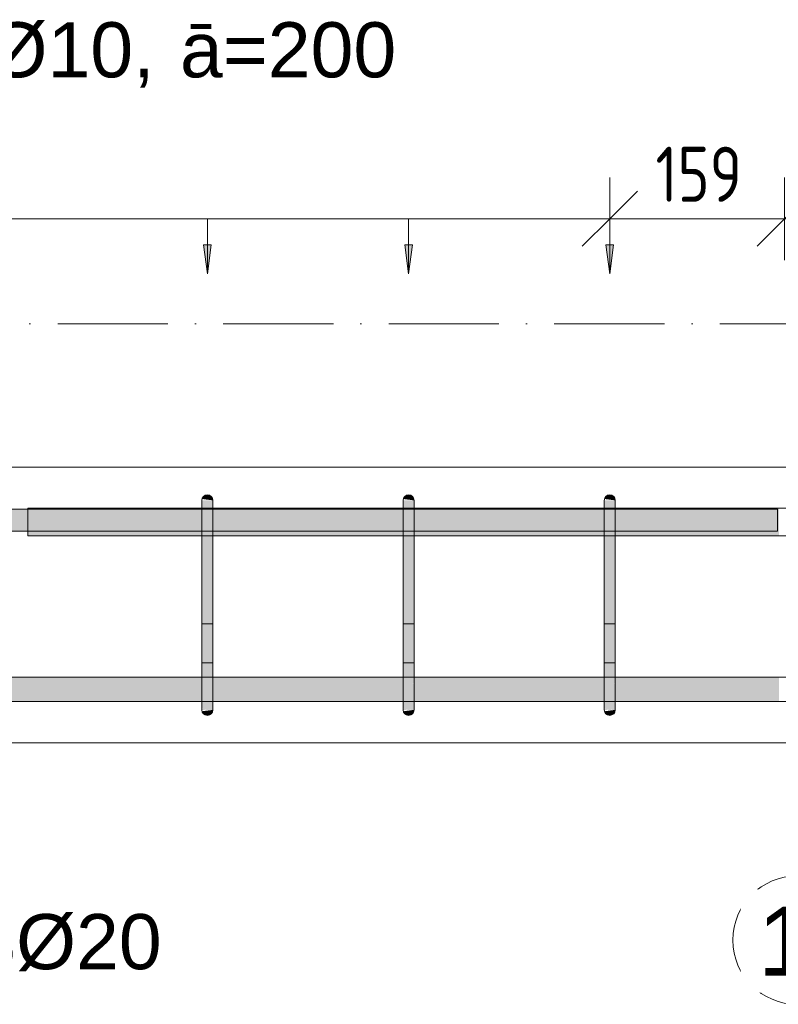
# Model space of a CAD drawing. Header units: millimetres. Extents: x 4307 to 42792, y 1610 to 10025.
# Tile 141 of 256: x 22373 to 23061, y 5383 to 6276. Entities that reach past the tile are written whole.
import ezdxf

# ---------------------------------------------------------------- set-up
doc = ezdxf.new("R2010")
doc.units = ezdxf.units.MM
doc.linetypes.add('Čerchovaná', pattern=[150, 100, -25, 0, -25])
for name, color, linetype, lineweight in [('A-ANNO-DIMS', 211, 'Continuous', 5), ('A-ANNO-DIMS-25', 211, 'Continuous', 5), ('A-FLOR-LEVL', 51, 'Continuous', 5), ('S-BEAM', 12, 'Continuous', 9), ('S-RBAR', 171, 'Continuous', 5), ('S-RBAR-IDEN', 171, 'Continuous', 5)]:
    doc.layers.add(name, color=color, linetype=linetype, lineweight=lineweight)
doc.styles.add('Arial', font='arial.ttf', dxfattribs={"height": 50})
doc.styles.add('Arial_1', font='arial.ttf', dxfattribs={"height": 62.5})
doc.styles.add('ISOCPEUR_2', font='isocpeur.ttf', dxfattribs={"width": 0.8, "height": 50})
doc.dimstyles.new('Vnitřní', dxfattribs={"dimscale": 304.8, "dimtxt": 49.799059, "dimasz": 0.164042, "dimexe": 0.123031, "dimexo": 0.0625, "dimgap": 0, "dimtad": 1, "dimdec": 0, "dimzin": 0, "dimdsep": 46, "dimtxsty": 'ISOCPEUR_2', "dimblk1": 'OBLIQUE', "dimblk2": 'OBLIQUE', "dimsah": 1, "dimcen": 0.09, "dimdle": 0.123031, "dimazin": 0, "dimtfac": 1, "dimtdec": 4, "dimtix": 1, "dimtmove": 0, "dimatfit": 3, "dimfxl": 0.123031, "dimfxlon": 1, "dimtvp": 1, "dimtolj": 1, "dimtzin": 0, "dimarcsym": 2})
doc.dimstyles.new('Výztuž_kusy__řezy__2', dxfattribs={"dimscale": 304.8, "dimtxt": 0.18, "dimasz": 0, "dimexe": 0, "dimexo": 0.0625, "dimgap": 0.082021, "dimtad": 1, "dimdec": 0, "dimzin": 0, "dimdsep": 46, "dimtxsty": 'Arial_1', "dimblk1": 'NONE', "dimblk2": 'NONE', "dimsah": 1, "dimcen": 0.09, "dimazin": 0, "dimtfac": 1, "dimtdec": 4, "dimtix": 1, "dimtmove": 0, "dimatfit": 3, "dimfxl": 0.164042, "dimfxlon": 1, "dimtvp": 1, "dimtfill": 1, "dimtolj": 1, "dimtzin": 0, "dimarcsym": 2})

# ---------------------------------------------------------------- blocks, each defined once
blk = doc.blocks.new('DIMBLOCK392-V1')
at = {"layer": 'A-ANNO-DIMS-25'}
for points in [[(22725.39, 6045.48), (22728.85, 6071.76), (22721.93, 6071.76)], [(22907.89, 6045.48), (22911.35, 6071.76), (22904.43, 6071.76)]]:
    blk.add_hatch(color=256, dxfattribs=at).paths.add_polyline_path(points)
for p, q in [((22907.89, 6095.48), (22725.39, 6095.48)), ((22725.39, 6095.48), (22725.39, 6095.48)), ((22725.39, 6095.48), (22725.39, 6045.48)), ((22907.89, 6095.48), (22907.89, 6095.48)), ((22907.89, 6095.48), (22907.89, 6045.48)), ((22728.85, 6071.76), (22721.93, 6071.76)), ((22721.93, 6071.76), (22725.39, 6045.48)), ((22725.39, 6045.48), (22728.85, 6071.76)), ((22911.35, 6071.76), (22904.43, 6071.76)), ((22904.43, 6071.76), (22907.89, 6045.48)), ((22907.89, 6045.48), (22911.35, 6071.76))]:
    blk.add_line(p, q, dxfattribs=at)
blk = doc.blocks.new('_None')
blk = doc.blocks.new('DIMBLOCK393-V1')
at = {"layer": 'A-ANNO-DIMS-25'}
for points in [[(22542.89, 6045.48), (22546.36, 6071.76), (22539.43, 6071.76)], [(22725.39, 6045.48), (22728.85, 6071.76), (22721.93, 6071.76)]]:
    blk.add_hatch(color=256, dxfattribs=at).paths.add_polyline_path(points)
for p, q in [((22725.39, 6095.48), (22542.89, 6095.48)), ((22542.89, 6095.48), (22542.89, 6095.48)), ((22542.89, 6095.48), (22542.89, 6045.48)), ((22725.39, 6095.48), (22725.39, 6095.48)), ((22725.39, 6095.48), (22725.39, 6045.48)), ((22546.36, 6071.76), (22539.43, 6071.76)), ((22539.43, 6071.76), (22542.89, 6045.48)), ((22542.89, 6045.48), (22546.36, 6071.76)), ((22728.85, 6071.76), (22721.93, 6071.76)), ((22721.93, 6071.76), (22725.39, 6045.48)), ((22725.39, 6045.48), (22728.85, 6071.76))]:
    blk.add_line(p, q, dxfattribs=at)
blk = doc.blocks.new('DIMBLOCK394-V1')
at = {"layer": 'A-ANNO-DIMS-25'}
for points in [[(22360.4, 6045.48), (22363.86, 6071.76), (22356.94, 6071.76)], [(22542.89, 6045.48), (22546.36, 6071.76), (22539.43, 6071.76)]]:
    blk.add_hatch(color=256, dxfattribs=at).paths.add_polyline_path(points)
for p, q in [((22542.89, 6095.48), (22360.4, 6095.48)), ((22360.4, 6095.48), (22360.4, 6095.48)), ((22360.4, 6095.48), (22360.4, 6045.48)), ((22542.89, 6095.48), (22542.89, 6095.48)), ((22542.89, 6095.48), (22542.89, 6045.48)), ((22363.86, 6071.76), (22356.94, 6071.76)), ((22356.94, 6071.76), (22360.4, 6045.48)), ((22360.4, 6045.48), (22363.86, 6071.76)), ((22546.36, 6071.76), (22539.43, 6071.76)), ((22539.43, 6071.76), (22542.89, 6045.48)), ((22542.89, 6045.48), (22546.36, 6071.76))]:
    blk.add_line(p, q, dxfattribs=at)
blk = doc.blocks.new('DIMBLOCK398-V1')
at = {"layer": 'A-ANNO-DIMS-25'}
for points in [[(21812.9, 6045.48), (21816.36, 6071.76), (21809.44, 6071.76)], [(21995.4, 6045.48), (21998.86, 6071.76), (21991.94, 6071.76)], [(22177.9, 6045.48), (22181.36, 6071.76), (22174.44, 6071.76)], [(22360.4, 6045.48), (22363.86, 6071.76), (22356.94, 6071.76)], [(22542.89, 6045.48), (22546.36, 6071.76), (22539.43, 6071.76)], [(22725.39, 6045.48), (22728.85, 6071.76), (22721.93, 6071.76)], [(22907.89, 6045.48), (22911.35, 6071.76), (22904.43, 6071.76)]]:
    blk.add_hatch(color=256, dxfattribs=at).paths.add_polyline_path(points)
for p, q in [((22907.89, 6095.48), (21812.9, 6095.48)), ((21995.4, 6095.48), (21812.9, 6095.48)), ((21812.9, 6095.48), (21812.9, 6095.48)), ((21812.9, 6095.48), (21812.9, 6045.48)), ((22177.9, 6095.48), (21995.4, 6095.48)), ((21995.4, 6095.48), (21995.4, 6095.48)), ((21995.4, 6095.48), (21995.4, 6045.48)), ((22360.4, 6095.48), (22177.9, 6095.48)), ((22177.9, 6095.48), (22177.9, 6095.48)), ((22177.9, 6095.48), (22177.9, 6045.48)), ((22542.89, 6095.48), (22360.4, 6095.48)), ((22360.4, 6095.48), (22360.4, 6095.48)), ((22360.4, 6095.48), (22360.4, 6045.48)), ((22725.39, 6095.48), (22542.89, 6095.48)), ((22542.89, 6095.48), (22542.89, 6095.48)), ((22542.89, 6095.48), (22542.89, 6045.48)), ((22907.89, 6095.48), (22725.39, 6095.48)), ((22725.39, 6095.48), (22725.39, 6095.48)), ((22725.39, 6095.48), (22725.39, 6045.48)), ((22907.89, 6095.48), (22907.89, 6095.48)), ((22907.89, 6095.48), (22907.89, 6045.48)), ((21816.36, 6071.76), (21809.44, 6071.76)), ((21809.44, 6071.76), (21812.9, 6045.48)), ((21812.9, 6045.48), (21816.36, 6071.76)), ((21998.86, 6071.76), (21991.94, 6071.76)), ((21991.94, 6071.76), (21995.4, 6045.48)), ((21995.4, 6045.48), (21998.86, 6071.76)), ((22181.36, 6071.76), (22174.44, 6071.76)), ((22174.44, 6071.76), (22177.9, 6045.48)), ((22177.9, 6045.48), (22181.36, 6071.76)), ((22363.86, 6071.76), (22356.94, 6071.76)), ((22356.94, 6071.76), (22360.4, 6045.48)), ((22360.4, 6045.48), (22363.86, 6071.76)), ((22546.36, 6071.76), (22539.43, 6071.76)), ((22539.43, 6071.76), (22542.89, 6045.48)), ((22542.89, 6045.48), (22546.36, 6071.76)), ((22728.85, 6071.76), (22721.93, 6071.76)), ((22721.93, 6071.76), (22725.39, 6045.48)), ((22725.39, 6045.48), (22728.85, 6071.76)), ((22911.35, 6071.76), (22904.43, 6071.76)), ((22904.43, 6071.76), (22907.89, 6045.48)), ((22907.89, 6045.48), (22911.35, 6071.76))]:
    blk.add_line(p, q, dxfattribs=at)
blk = doc.blocks.new('DIMBLOCK435-V1')
at = {"layer": 'A-ANNO-DIMS-25'}
for p, q in [((22907.89, 6095.48), (22907.89, 6132.98)), ((23066.42, 6095.48), (23066.42, 6132.98)), ((22907.89, 6095.48), (22932.89, 6120.48)), ((23066.42, 6095.48), (23091.42, 6120.48)), ((22870.39, 6095.48), (23103.92, 6095.48)), ((22907.89, 6095.48), (22882.89, 6070.48)), ((22907.89, 6095.48), (22907.89, 6057.98)), ((23066.42, 6095.48), (23041.42, 6070.48)), ((23066.42, 6095.48), (23066.42, 6057.98))]:
    blk.add_line(p, q, dxfattribs=at)
at = {"layer": 'A-ANNO-DIMS-25', "color": 0, "insert": (22949.33, 6160.8), "char_height": 50, "width": 90.7875, "attachment_point": 1, "line_spacing_factor": 1.149209, "style": 'ISOCPEUR_2'}
blk.add_mtext('159', dxfattribs=at)
blk = doc.blocks.new('_Oblique')
at = {"color": 0, "linetype": 'ByBlock', "lineweight": -2}
blk.add_line((-0.5, -0.5), (0.5, 0.5), dxfattribs=at)
blk = doc.blocks.new('Popisek výztuže - _Typ_ množství_PRAVÝ-500031-V1')
at = {"layer": 'S-RBAR-IDEN'}
for p, q in [((6694.54, 8583.84), (6584.84, 8583.84)), ((6584.84, 8467.41), (6694.54, 8467.41))]:
    blk.add_line(p, q, dxfattribs=at)
for centre, start, end in [((6584.84, 8525.62), 90, 270), ((6694.54, 8525.62), 277.64339, 82.35661)]:
    blk.add_arc(centre, 58.22, start, end, dxfattribs=at)

msp = doc.modelspace()

# ---------------------------------------------------------------- hatches: boundary and pattern name
at = {"layer": 'S-RBAR'}
for points in [[(22547.89, 5840), (22547.64, 5841.5), (22547.22, 5842.5), (22546.43, 5843.54), (22545.39, 5844.33), (22544.19, 5844.83), (22542.89, 5845), (22541.6, 5844.83), (22540.39, 5844.33), (22539.36, 5843.54), (22538.56, 5842.5), (22538.06, 5841.29), (22547.64, 5840.03)], [(22730.39, 5840), (22730.22, 5841.29), (22729.72, 5842.5), (22728.93, 5843.54), (22727.89, 5844.33), (22726.69, 5844.83), (22725.39, 5845), (22724.1, 5844.83), (22722.89, 5844.33), (22721.86, 5843.54), (22721.06, 5842.5), (22720.56, 5841.29), (22730.22, 5840.02)], [(22912.89, 5840), (22912.72, 5841.29), (22912.22, 5842.5), (22911.43, 5843.54), (22910.39, 5844.33), (22909.18, 5844.83), (22907.89, 5845), (22906.6, 5844.83), (22905.39, 5844.33), (22904.35, 5843.54), (22903.56, 5842.5), (22903.06, 5841.29), (22912.72, 5840.02)], [(22380, 5812.07), (22380, 5832.07), (22365.4, 5832.07), (22365.4, 5812.07)], [(22537.89, 5815), (22547.89, 5815), (22547.64, 5840), (22537.89, 5840), (22537.89, 5819.55)], [(22730.39, 5815), (22730.39, 5840), (22720.39, 5840), (22720.39, 5815)], [(22912.89, 5815), (22912.89, 5840), (22902.89, 5840), (22902.89, 5815)], [(22547.89, 5675), (22547.64, 5815), (22537.89, 5815), (22537.89, 5675), (22547.64, 5675)], [(22730.39, 5675), (22730.39, 5815), (22720.39, 5815), (22720.39, 5675)], [(22912.89, 5675), (22912.89, 5815), (22902.89, 5815), (22902.89, 5675)], [(22542.89, 5645), (22544.19, 5645.17), (22545.39, 5645.67), (22546.43, 5646.46), (22547.64, 5648.5), (22547.72, 5648.71), (22547.64, 5649.97), (22538.06, 5648.71), (22538.56, 5647.5), (22539.36, 5646.46), (22540.39, 5645.67), (22541.6, 5645.17)], [(22725.39, 5645), (22726.69, 5645.17), (22727.89, 5645.67), (22728.93, 5646.46), (22729.72, 5647.5), (22730.22, 5648.71), (22730.22, 5649.98), (22720.56, 5648.71), (22721.06, 5647.5), (22721.86, 5646.46), (22722.89, 5645.67), (22724.1, 5645.17)], [(22907.89, 5645), (22909.18, 5645.17), (22910.39, 5645.67), (22911.43, 5646.46), (22912.22, 5647.5), (22912.72, 5648.71), (22912.72, 5649.98), (22903.06, 5648.71), (22903.56, 5647.5), (22904.35, 5646.46), (22905.39, 5645.67), (22906.6, 5645.17)]]:
    msp.add_hatch(color=7, dxfattribs=at).paths.add_polyline_path(points)
h = msp.add_hatch(color=7, dxfattribs=at)
h.paths.add_polyline_path([(24236.1, 5807.8), (24267.84, 5807.8), (24267.84, 5832.8), (24229.27, 5832.8), (24229.27, 5807.8)])
h.paths.add_polyline_path([(22380, 5807.8), (22537.89, 5807.8), (22537.89, 5832.8), (22380, 5832.8)])
h.paths.add_polyline_path([(23804.17, 5807.8), (23829.05, 5807.8), (23829.05, 5832.8), (23743.09, 5832.8), (23743.09, 5807.8)])
h.paths.add_polyline_path([(24219.27, 5807.8), (24219.27, 5832.8), (24180.71, 5832.8), (24180.71, 5807.8), (24196.83, 5807.8)])
h.paths.add_polyline_path([(23839.05, 5807.8), (23925, 5807.8), (23925, 5832.8), (23839.05, 5832.8), (23839.05, 5815)])
h.paths.add_polyline_path([(23359.28, 5807.8), (23445.23, 5807.8), (23445.23, 5832.8), (23359.28, 5832.8), (23359.28, 5815)])
h.paths.add_polyline_path([(23253.33, 5807.8), (23253.33, 5832.8), (23167.37, 5832.8), (23167.37, 5807.8), (23175.9, 5807.8)])
h.paths.add_polyline_path([(23935, 5807.8), (24025, 5807.8), (24025, 5832.8), (23935, 5832.8), (23935, 5815)])
h.paths.add_polyline_path([(23733.09, 5807.8), (23733.09, 5832.8), (23647.14, 5832.8), (23647.14, 5807.8), (23725.63, 5807.8)])
h.paths.add_polyline_path([(24596.18, 5807.8), (24596.86, 5807.8), (24596.86, 5815), (24596.18, 5820.18), (24594.18, 5825), (24591.01, 5829.14), (24586.86, 5832.32), (24585.7, 5832.8), (24569.26, 5832.8), (24569.26, 5807.8), (24589.5, 5807.8)])
h.paths.add_polyline_path([(24559.26, 5807.8), (24559.26, 5832.8), (24520.69, 5832.8), (24520.69, 5807.8), (24550.23, 5807.8)])
h.paths.add_polyline_path([(22547.89, 5807.8), (22720.39, 5807.8), (22720.39, 5832.8), (22547.89, 5832.8), (22547.89, 5815)])
h.paths.add_polyline_path([(24277.84, 5807.8), (24316.41, 5807.8), (24316.41, 5832.8), (24277.84, 5832.8), (24277.84, 5815)])
h.paths.add_polyline_path([(23332.97, 5807.8), (23349.28, 5807.8), (23349.28, 5832.8), (23263.33, 5832.8), (23263.33, 5807.8)])
h.paths.add_polyline_path([(24035, 5807.8), (24073.57, 5807.8), (24073.57, 5832.8), (24035, 5832.8), (24035, 5815)])
h.paths.add_polyline_path([(22730.39, 5807.8), (22902.89, 5807.8), (22902.89, 5832.8), (22730.39, 5832.8), (22730.39, 5815)])
h.paths.add_polyline_path([(24326.41, 5807.8), (24364.98, 5807.8), (24364.98, 5832.8), (24326.41, 5832.8), (24326.41, 5815)])
h.paths.add_polyline_path([(23157.37, 5807.8), (23157.37, 5832.8), (23071.42, 5832.8), (23071.42, 5807.8), (23097.37, 5807.8)])
h.paths.add_polyline_path([(23455.23, 5807.8), (23541.19, 5807.8), (23541.19, 5832.8), (23455.23, 5832.8), (23455.23, 5815)])
h.paths.add_polyline_path([(24510.69, 5807.8), (24510.69, 5832.8), (24472.12, 5832.8), (24472.12, 5807.8)])
h.paths.add_polyline_path([(24083.57, 5807.8), (24122.14, 5807.8), (24122.14, 5832.8), (24083.57, 5832.8), (24083.57, 5815)])
h.paths.add_polyline_path([(22912.89, 5807.8), (23061.42, 5807.8), (23061.42, 5832.8), (22912.89, 5832.8), (22912.89, 5815)])
h.paths.add_polyline_path([(24167.54, 5807.8), (24170.71, 5807.8), (24170.71, 5826.52), (24169.54, 5825), (24167.54, 5820.18), (24166.86, 5815), (24166.86, 5807.8)])
h.paths.add_polyline_path([(23637.14, 5807.8), (23637.14, 5832.8), (23551.19, 5832.8), (23551.19, 5807.8), (23568.57, 5807.8)])
h.paths.add_polyline_path([(24374.98, 5807.8), (24413.55, 5807.8), (24413.55, 5832.8), (24374.98, 5832.8), (24374.98, 5815)])
h.paths.add_polyline_path([(24462.12, 5807.8), (24462.12, 5832.8), (24423.55, 5832.8), (24423.55, 5807.8), (24432.43, 5807.8)])
h.paths.add_polyline_path([(24156.86, 5807.8), (24156.86, 5815), (24158.1, 5823.28), (24160.88, 5830), (24163.03, 5832.8), (24132.14, 5832.8), (24132.14, 5807.8)])
h.paths.add_polyline_path([(24605, 5824.79), (24605, 5832.8), (24600.69, 5832.8), (24603.2, 5829.14)])
h = msp.add_hatch(color=7, dxfattribs=at)
h.paths.add_polyline_path([(20785, 5657.64), (20785, 5679.64), (20695, 5679.64), (20695, 5657.64), (20780.64, 5657.64)])
h.paths.add_polyline_path([(21762.31, 5657.64), (21807.9, 5657.92), (21807.9, 5679.64), (21658.58, 5679.64), (21658.58, 5657.64), (21683.77, 5657.64)])
h.paths.add_polyline_path([(21648.58, 5657.64), (21648.58, 5679.64), (21562.63, 5679.64), (21562.63, 5657.64), (21644.51, 5657.64)])
h.paths.add_polyline_path([(21817.9, 5657.64), (21990.4, 5657.92), (21990.4, 5679.64), (21817.9, 5679.64), (21817.9, 5657.92)])
h.paths.add_polyline_path([(22000.4, 5657.64), (22172.9, 5657.92), (22172.9, 5679.64), (22000.4, 5679.64), (22000.4, 5657.92)])
h.paths.add_polyline_path([(24605, 5657.64), (24605, 5665.21), (24602.84, 5660), (24601.03, 5657.64), (24602.84, 5657.64)])
h.paths.add_polyline_path([(21552.63, 5657.64), (21552.63, 5679.64), (21466.67, 5679.64), (21466.67, 5657.64), (21526.71, 5657.64)])
h.paths.add_polyline_path([(22182.9, 5657.64), (22355.4, 5657.92), (22355.4, 5679.64), (22182.9, 5679.64), (22182.9, 5657.92)])
h.paths.add_polyline_path([(20345, 5657.64), (20385, 5657.92), (20385, 5679.64), (20345, 5679.64), (20345, 5657.92)])
h.paths.add_polyline_path([(22365.4, 5657.64), (22537.89, 5657.92), (22537.89, 5679.64), (22365.4, 5679.64), (22365.4, 5657.92)])
h.paths.add_polyline_path([(21456.67, 5657.64), (21456.67, 5679.64), (21370.72, 5679.64), (21370.72, 5657.64), (21448.17, 5657.64)])
h.paths.add_polyline_path([(24569.86, 5657.64), (24586.86, 5657.68), (24591.01, 5660.86), (24594.18, 5665), (24596.18, 5669.82), (24596.86, 5675), (24596.86, 5679.64), (24569.26, 5679.64), (24569.26, 5657.64)])
h.paths.add_polyline_path([(24559.26, 5657.64), (24559.26, 5679.64), (24520.69, 5679.64), (24520.69, 5657.64), (24550.23, 5657.64)])
h.paths.add_polyline_path([(22547.89, 5657.64), (22720.39, 5657.92), (22720.39, 5679.64), (22547.89, 5679.64), (22547.89, 5657.92)])
h.paths.add_polyline_path([(22730.39, 5657.64), (22902.89, 5657.92), (22902.89, 5679.64), (22730.39, 5679.64), (22730.39, 5657.92)])
h.paths.add_polyline_path([(21360.72, 5657.64), (21360.72, 5679.64), (21274.77, 5679.64), (21274.77, 5657.64), (21330.37, 5657.64)])
h.paths.add_polyline_path([(22912.89, 5657.64), (23061.42, 5657.92), (23061.42, 5679.64), (22912.89, 5679.64), (22912.89, 5657.92)])
h.paths.add_polyline_path([(24510.69, 5657.64), (24510.69, 5679.64), (24472.12, 5679.64), (24472.12, 5657.64)])
h.paths.add_polyline_path([(21264.77, 5657.64), (21264.77, 5679.64), (21178.81, 5679.64), (21178.81, 5657.64), (21251.84, 5657.64)])
h.paths.add_polyline_path([(23071.42, 5657.64), (23157.37, 5657.92), (23157.37, 5679.64), (23071.42, 5679.64), (23071.42, 5657.92)])
h.paths.add_polyline_path([(23167.37, 5657.64), (23253.33, 5657.92), (23253.33, 5679.64), (23167.37, 5679.64), (23167.37, 5657.92)])
h.paths.add_polyline_path([(20327.7, 5657.64), (20335, 5657.92), (20335, 5679.64), (20327.7, 5679.64), (20327.7, 5657.92)])
h.paths.add_polyline_path([(21168.81, 5657.64), (21168.81, 5679.64), (21082.86, 5679.64), (21082.86, 5657.64), (21134.04, 5657.64)])
h.paths.add_polyline_path([(24462.12, 5657.64), (24462.12, 5679.64), (24423.55, 5679.64), (24423.55, 5657.64), (24432.43, 5657.64)])
h.paths.add_polyline_path([(23263.33, 5657.64), (23349.28, 5657.92), (23349.28, 5679.64), (23263.33, 5679.64), (23263.33, 5657.92)])
h.paths.add_polyline_path([(21072.86, 5657.64), (21072.86, 5679.64), (20986.91, 5679.64), (20986.91, 5657.64), (21055.51, 5657.64)])
h.paths.add_polyline_path([(23359.28, 5657.64), (23445.23, 5657.92), (23445.23, 5679.64), (23359.28, 5679.64), (23359.28, 5657.92)])
h.paths.add_polyline_path([(24413.55, 5657.64), (24413.55, 5679.64), (24374.98, 5679.64), (24374.98, 5657.64), (24393.17, 5657.64)])
h.paths.add_polyline_path([(23455.23, 5657.64), (23541.19, 5657.92), (23541.19, 5679.64), (23455.23, 5679.64), (23455.23, 5657.92)])
h.paths.add_polyline_path([(23551.19, 5657.64), (23637.14, 5657.92), (23637.14, 5679.64), (23551.19, 5679.64), (23551.19, 5657.92)])
h.paths.add_polyline_path([(20976.91, 5657.64), (20976.91, 5679.64), (20890.95, 5679.64), (20890.95, 5657.64), (20937.71, 5657.64)])
h.paths.add_polyline_path([(20395, 5657.64), (20435, 5657.92), (20435, 5679.64), (20395, 5679.64), (20395, 5657.92)])
h.paths.add_polyline_path([(20880.95, 5657.64), (20880.95, 5679.64), (20795, 5679.64), (20795, 5657.64), (20859.18, 5657.64)])
h.paths.add_polyline_path([(24364.98, 5657.64), (24364.98, 5679.64), (24326.41, 5679.64), (24326.41, 5657.64), (24353.9, 5657.64)])
h.paths.add_polyline_path([(23647.14, 5657.64), (23733.09, 5657.92), (23733.09, 5679.64), (23647.14, 5679.64), (23647.14, 5657.92)])
h.paths.add_polyline_path([(23743.09, 5657.64), (23829.05, 5657.92), (23829.05, 5679.64), (23743.09, 5679.64), (23743.09, 5657.92)])
h.paths.add_polyline_path([(20445, 5657.64), (20485, 5657.92), (20485, 5679.64), (20445, 5679.64), (20445, 5657.92)])
h.paths.add_polyline_path([(23839.05, 5657.64), (23925, 5657.92), (23925, 5679.64), (23839.05, 5679.64), (23839.05, 5657.92)])
h.paths.add_polyline_path([(23935, 5657.64), (24025, 5657.92), (24025, 5679.64), (23935, 5679.64), (23935, 5657.92)])
h.paths.add_polyline_path([(20685, 5657.64), (20685, 5679.64), (20645, 5679.64), (20645, 5657.64), (20662.84, 5657.64)])
h.paths.add_polyline_path([(24316.41, 5657.64), (24316.41, 5679.64), (24277.84, 5679.64), (24277.84, 5657.64), (24314.63, 5657.64)])
h.paths.add_polyline_path([(24035, 5657.64), (24073.57, 5657.92), (24073.57, 5679.64), (24035, 5679.64), (24035, 5657.92)])
h.paths.add_polyline_path([(20635, 5657.64), (20635, 5679.64), (20595, 5679.64), (20595, 5657.64), (20623.58, 5657.64)])
h.paths.add_polyline_path([(24083.57, 5657.64), (24122.14, 5657.92), (24122.14, 5679.64), (24083.57, 5679.64), (24083.57, 5657.92)])
h.paths.add_polyline_path([(24132.14, 5657.64), (24162.7, 5657.64), (24160.53, 5660.86), (24157.89, 5667.24), (24156.86, 5675), (24156.86, 5679.64), (24132.14, 5679.64), (24132.14, 5657.92)])
h.paths.add_polyline_path([(20585, 5657.64), (20585, 5679.64), (20545, 5679.64), (20545.04, 5657.64), (20584.31, 5657.64)])
h.paths.add_polyline_path([(20495, 5657.64), (20535, 5657.92), (20535, 5679.64), (20495, 5679.64), (20495, 5657.92)])
h.paths.add_polyline_path([(24180.71, 5657.64), (24196.86, 5657.68), (24201.86, 5661.72), (24219.27, 5679.13), (24219.27, 5679.64), (24180.71, 5679.64), (24180.71, 5657.68)])
h.paths.add_polyline_path([(24267.84, 5657.64), (24267.84, 5679.64), (24233.93, 5679.64), (24229.27, 5674.99), (24229.27, 5657.64), (24243.43, 5657.64)])
h.paths.add_polyline_path([(24211.93, 5657.64), (24219.27, 5657.92), (24219.27, 5664.99), (24216.47, 5662.18)])
h.paths.add_polyline_path([(24170.71, 5663.48), (24170.71, 5679.64), (24167.47, 5679.64), (24166.86, 5675), (24167.54, 5669.82), (24169.54, 5665), (24170.43, 5663.84)])
h = msp.add_hatch(color=7, dxfattribs=at)
h.paths.add_polyline_path([(22547.89, 5653.08), (22547.64, 5653.77), (22546.54, 5653.89), (22545.69, 5653.51), (22547.64, 5653.13)])
h.paths.add_polyline_path([(22542.4, 5655.53), (22540.72, 5657.49), (22537.89, 5657.92), (22537.89, 5656.75)])
h.paths.add_polyline_path([(22547.89, 5661.72), (22547.64, 5663.49), (22537.89, 5665.43), (22542.62, 5661.91), (22547.64, 5661.73)])
h.paths.add_polyline_path([(22545.87, 5674.03), (22547.89, 5674.24), (22547.64, 5675), (22537.89, 5675), (22537.89, 5674.03)])
h = msp.add_hatch(color=7, dxfattribs=at)
h.paths.add_polyline_path([(22547.89, 5650), (22547.64, 5653.13), (22545.69, 5653.51), (22546.54, 5653.89), (22547.89, 5653.74), (22547.64, 5661.73), (22543.36, 5661.99), (22537.89, 5665.43), (22537.89, 5658.15), (22540.87, 5657.32), (22542.4, 5655.53), (22537.89, 5656.75), (22538.06, 5650.99), (22539.98, 5650.85), (22547.64, 5650.03)])
h.paths.add_polyline_path([(22547.64, 5650), (22547.64, 5650.02), (22537.89, 5650.85), (22538.06, 5650), (22544.19, 5650)])
h.paths.add_polyline_path([(22547.89, 5663.44), (22547.64, 5674.21), (22545.87, 5674.03), (22537.89, 5674.03), (22537.89, 5665.43), (22547.64, 5663.49)])
h = msp.add_hatch(color=7, dxfattribs=at)
h.paths.add_polyline_path([(22730.39, 5653.08), (22730.39, 5653.74), (22729.04, 5653.89), (22728.19, 5653.51)])
h.paths.add_polyline_path([(22724.9, 5655.53), (22723.22, 5657.49), (22720.39, 5657.92), (22720.39, 5656.75)])
h.paths.add_polyline_path([(22730.39, 5661.72), (22730.39, 5663.44), (22720.39, 5665.43), (22725.12, 5661.91)])
h.paths.add_polyline_path([(22720.39, 5674.03), (22730.39, 5674.24), (22730.39, 5675), (22720.39, 5675)])
h = msp.add_hatch(color=7, dxfattribs=at)
h.paths.add_polyline_path([(22730.39, 5650), (22730.39, 5653.08), (22728.19, 5653.51), (22729.04, 5653.89), (22730.39, 5653.74), (22730.39, 5661.72), (22725.86, 5661.99), (22720.39, 5665.43), (22720.39, 5658.15), (22723.36, 5657.32), (22724.9, 5655.53), (22720.39, 5656.75), (22720.56, 5650.99), (22722.48, 5650.85), (22726.69, 5650.4)])
h.paths.add_polyline_path([(22720.39, 5650), (22730.39, 5650), (22720.39, 5650.85)])
h.paths.add_polyline_path([(22730.39, 5663.44), (22730.39, 5674.24), (22728.36, 5674.03), (22720.39, 5674.03), (22720.39, 5665.43)])
h = msp.add_hatch(color=7, dxfattribs=at)
h.paths.add_polyline_path([(22912.89, 5653.08), (22912.89, 5653.74), (22911.53, 5653.89), (22910.69, 5653.51)])
h.paths.add_polyline_path([(22907.4, 5655.53), (22905.72, 5657.49), (22902.89, 5657.92), (22902.89, 5656.75)])
h.paths.add_polyline_path([(22912.89, 5661.72), (22912.89, 5663.44), (22902.89, 5665.43), (22907.61, 5661.91)])
h.paths.add_polyline_path([(22902.89, 5674.03), (22912.89, 5674.24), (22912.89, 5675), (22902.89, 5675)])
h = msp.add_hatch(color=7, dxfattribs=at)
h.paths.add_polyline_path([(22912.89, 5650), (22912.89, 5653.08), (22910.69, 5653.51), (22911.53, 5653.89), (22912.89, 5653.74), (22912.89, 5661.72), (22908.36, 5661.99), (22902.89, 5665.43), (22902.89, 5658.15), (22905.86, 5657.32), (22907.4, 5655.53), (22902.89, 5656.75), (22903.06, 5650.99), (22904.98, 5650.85), (22909.18, 5650.4)])
h.paths.add_polyline_path([(22902.89, 5650), (22912.89, 5650), (22902.89, 5650.85)])
h.paths.add_polyline_path([(22912.89, 5663.44), (22912.89, 5674.24), (22910.86, 5674.03), (22902.89, 5674.03), (22902.89, 5665.43)])

# ---------------------------------------------------------------- linework, layer by layer
at = {"layer": 'A-FLOR-LEVL', "linetype": 'Čerchovaná'}
msp.add_line((4395.14, 6000), (25778.88, 6000), dxfattribs=at)
at = {"layer": 'S-BEAM'}
for p, q in [((20490, 5870), (24230, 5870)), ((20490, 5870), (24130, 5870)), ((24230, 5620), (20490, 5620)), ((20490, 5620), (24130, 5620))]:
    msp.add_line(p, q, dxfattribs=at)
at = {"layer": 'S-RBAR'}
for p, q in [((23060, 5832.07), (21660, 5832.07)), ((23060, 5832.07), (21660, 5832.07)), ((23060, 5832.07), (21660, 5832.07)), ((22380, 5832.8), (24605, 5832.8)), ((22380, 5807.8), (22380, 5832.8)), ((22380, 5832.8), (24605, 5832.8)), ((22380, 5807.8), (22380, 5832.8)), ((22380, 5832.8), (24605, 5832.8)), ((22380, 5807.8), (22380, 5832.8)), ((22537.89, 5815), (22537.89, 5840)), ((22537.89, 5815), (22537.89, 5840)), ((22547.89, 5815), (22547.89, 5840)), ((22547.89, 5815), (22547.89, 5840)), ((22720.39, 5815), (22720.39, 5840)), ((22720.39, 5815), (22720.39, 5840)), ((22730.39, 5815), (22730.39, 5840)), ((22730.39, 5815), (22730.39, 5840)), ((22902.89, 5815), (22902.89, 5840)), ((22902.89, 5815), (22902.89, 5840)), ((22912.89, 5815), (22912.89, 5840)), ((22912.89, 5815), (22912.89, 5840)), ((23060, 5832.07), (23060, 5812.07)), ((23060, 5832.07), (23060, 5812.07)), ((23060, 5832.07), (23060, 5812.07)), ((22537.89, 5675), (22537.89, 5815)), ((22537.89, 5815), (22537.89, 5675)), ((22547.89, 5675), (22547.89, 5815)), ((22547.89, 5815), (22547.89, 5675)), ((22720.39, 5675), (22720.39, 5815)), ((22720.39, 5815), (22720.39, 5675)), ((22730.39, 5675), (22730.39, 5815)), ((22730.39, 5815), (22730.39, 5675)), ((22902.89, 5675), (22902.89, 5815)), ((22902.89, 5815), (22902.89, 5675)), ((22912.89, 5675), (22912.89, 5815)), ((22912.89, 5815), (22912.89, 5675)), ((23060, 5812.07), (21660, 5812.07)), ((23060, 5812.07), (21660, 5812.07)), ((23060, 5812.07), (21660, 5812.07)), ((22380, 5807.8), (24605, 5807.8)), ((22380, 5807.8), (24605, 5807.8)), ((22380, 5807.8), (24605, 5807.8)), ((22537.89, 5728.03), (22537.89, 5692.68)), ((22537.89, 5728.03), (22547.89, 5728.03)), ((22547.89, 5728.03), (22547.89, 5692.68)), ((22720.39, 5728.03), (22720.39, 5692.68)), ((22720.39, 5728.03), (22730.39, 5728.03)), ((22730.39, 5728.03), (22730.39, 5692.68)), ((22902.89, 5728.03), (22902.89, 5692.68)), ((22902.89, 5728.03), (22912.89, 5728.03)), ((22912.89, 5728.03), (22912.89, 5692.68)), ((22537.89, 5650), (22537.89, 5692.68)), ((22547.89, 5692.68), (22537.89, 5692.68)), ((22537.89, 5657.32), (22537.89, 5692.68)), ((22547.89, 5650), (22547.89, 5692.68)), ((22547.89, 5657.32), (22547.89, 5692.68)), ((22720.39, 5650), (22720.39, 5692.68)), ((22730.39, 5692.68), (22720.39, 5692.68)), ((22720.39, 5657.32), (22720.39, 5692.68)), ((22730.39, 5650), (22730.39, 5692.68)), ((22730.39, 5657.32), (22730.39, 5692.68)), ((22902.89, 5650), (22902.89, 5692.68)), ((22912.89, 5692.68), (22902.89, 5692.68)), ((22902.89, 5657.32), (22902.89, 5692.68)), ((22912.89, 5650), (22912.89, 5692.68)), ((22912.89, 5657.32), (22912.89, 5692.68)), ((20327.7, 5679.64), (24605, 5679.64)), ((20327.7, 5679.64), (24605, 5679.64)), ((20327.7, 5679.64), (24605, 5679.64)), ((22537.89, 5650), (22537.89, 5675)), ((22537.89, 5657.32), (22537.89, 5675)), ((22547.89, 5650), (22547.89, 5675)), ((22547.89, 5650), (22547.89, 5675)), ((22720.39, 5650), (22720.39, 5675)), ((22720.39, 5657.32), (22720.39, 5675)), ((22730.39, 5650), (22730.39, 5675)), ((22730.39, 5650), (22730.39, 5675)), ((22902.89, 5650), (22902.89, 5675)), ((22902.89, 5657.32), (22902.89, 5675)), ((22912.89, 5650), (22912.89, 5675)), ((22912.89, 5650), (22912.89, 5675)), ((20327.7, 5657.64), (24605, 5657.64)), ((20327.7, 5657.64), (24605, 5657.64)), ((20327.7, 5657.64), (24605, 5657.64)), ((22537.89, 5650.85), (22537.89, 5657.32)), ((22537.89, 5650.85), (22537.89, 5657.32)), ((22547.89, 5650), (22547.89, 5657.32)), ((22720.39, 5650.85), (22720.39, 5657.32)), ((22720.39, 5650.85), (22720.39, 5657.32)), ((22730.39, 5650), (22730.39, 5657.32)), ((22902.89, 5650.85), (22902.89, 5657.32)), ((22902.89, 5650.85), (22902.89, 5657.32)), ((22912.89, 5650), (22912.89, 5657.32))]:
    msp.add_line(p, q, dxfattribs=at)
for centre, start, end in [((22542.89, 5840), 360, 180), ((22542.89, 5840), 360, 180), ((22725.39, 5840), 360, 180), ((22725.39, 5840), 360, 180), ((22907.89, 5840), 360, 180), ((22907.89, 5840), 360, 180), ((22542.89, 5650), 180, 0), ((22542.89, 5650), 180, 0), ((22542.89, 5650), 180, 0), ((22725.39, 5650), 180, 0), ((22725.39, 5650), 180, 0), ((22725.39, 5650), 180, 0), ((22907.89, 5650), 180, 0), ((22907.89, 5650), 180, 0), ((22907.89, 5650), 180, 0)]:
    msp.add_arc(centre, 5, start, end, dxfattribs=at)

# ---------------------------------------------------------------- block references
at = {"layer": 'S-RBAR-IDEN'}
msp.add_blockref('Popisek výztuže - _Typ_ množství_PRAVÝ-500031-V1', (16492.91, -3084.46), dxfattribs=at)

# ---------------------------------------------------------------- texts
at = {"layer": 'S-RBAR-IDEN', "char_height": 50, "attachment_point": 1, "style": 'Arial', "bg_fill": 3, "box_fill_scale": 1.25, "bg_fill_color": 256, "bg_fill_true_color": 13158600, "bg_fill_transparency": 0}
for s, insert, width in [('7Ø10, ', (22304.74, 6273.66), 258.5442), ('ā=200', (22518.06, 6273.66), 242.5105), ('3Ø20', (22330.61, 5464.78), 210.443)]:
    msp.add_mtext(s, dxfattribs=dict(at, insert=insert, width=width))

# ---------------------------------------------------------------- dimensions: what is measured, and where the dimension line sits
at = {"layer": 'A-ANNO-DIMS'}
dim = msp.add_linear_dim(base=(23066.42, 6095.48), p1=(22907.89, 6057.98), p2=(23066.42, 6057.98), dimstyle='Vnitřní', override={"dimpost": '<>', "dimfxl": 158.530335}, dxfattribs=at)
dim.commit()
dim.dimension.update_dxf_attribs({"geometry": 'DIMBLOCK435-V1', "text_midpoint": (22987.16, 6120.48)})
for base, p1, p2, text, override, picture, middle in [((21812.9, 6095.48), (22907.89, 6045.48), (21812.9, 6045.48), '182 1095', {"dimpost": '<>', "dimblk1": 'None', "dimblk2": 'None', "dimsah": 1, "dimfxl": 1094.987492}, 'DIMBLOCK398-V1', (22360.4, 6152.39)), ((22360.4, 6095.48), (22542.89, 6045.48), (22360.4, 6045.48), ' ', {"dimpost": '<>', "dimfxl": 182.497915}, 'DIMBLOCK394-V1', (22451.65, 6095.48)), ((22542.89, 6095.48), (22725.39, 6045.48), (22542.89, 6045.48), ' ', {"dimpost": '<>', "dimfxl": 182.497915}, 'DIMBLOCK393-V1', (22634.14, 6095.48)), ((22725.39, 6095.48), (22907.89, 6045.48), (22725.39, 6045.48), ' ', {"dimpost": '<>', "dimfxl": 182.497915}, 'DIMBLOCK392-V1', (22816.64, 6095.48))]:
    dim = msp.add_linear_dim(base=base, p1=p1, p2=p2, text=text, dimstyle='Výztuž_kusy__řezy__2', override=override, dxfattribs=at)
    dim.commit()
    dim.dimension.update_dxf_attribs({"geometry": picture, "text_midpoint": middle})

# ---------------------------------------------------------------- next in the draw order: texts
at = {"layer": 'S-RBAR-IDEN', "insert": (23042.18, 5471.53), "char_height": 62.5, "width": 210.443, "attachment_point": 1, "style": 'Arial_1', "bg_fill": 3, "box_fill_scale": 1.25, "bg_fill_color": 256, "bg_fill_true_color": 13158600, "bg_fill_transparency": 0}
msp.add_mtext('1-10', dxfattribs=at)

doc.saveas('drawing.dxf')
